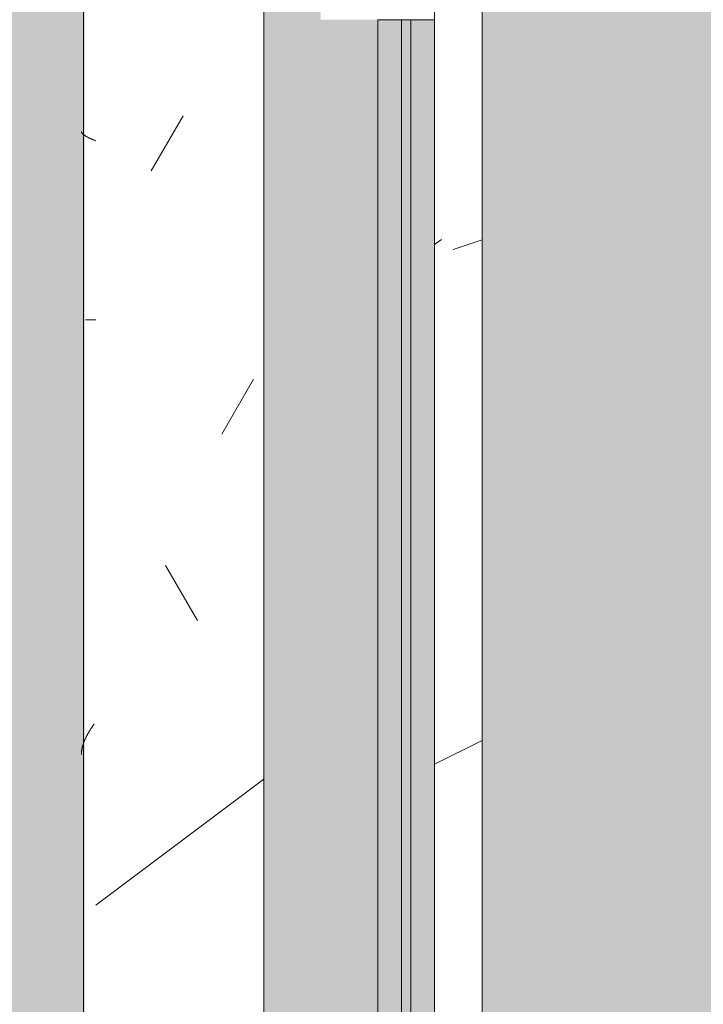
# Model space of a CAD drawing. Header units: millimetres. Extents: x 5980700 to 6194397, y -12939 to 2351883.
# Tile 14 of 124: x 6023785 to 6024145, y -3307 to -2788. Entities that reach past the tile are written whole.
import ezdxf

# ---------------------------------------------------------------- set-up
doc = ezdxf.new("R2010")
doc.units = ezdxf.units.MM
for name, color, linetype, lineweight in [('A-DOOR-FRAM', 31, 'Continuous', 18), ('A-DOOR-GLAZ', 31, 'Continuous', 9), ('A-FLOR-PATT', 8, 'Continuous', 18), ('A-GLAZ', 151, 'Continuous', 9), ('A-GLAZ-SILL', 1, 'Continuous', 9), ('A-WALL', 113, 'Continuous', 18), ('A-WALL-PATT', 111, 'Continuous', 25)]:
    doc.layers.add(name, color=color, linetype=linetype, lineweight=lineweight)

# ---------------------------------------------------------------- blocks, each defined once
blk = doc.blocks.new('FX-HRT-JANELA_CORRER-4FLS - 270x190cm-4FLS-ALU-3_0cmFolha 5-3910589-PLANTA DE CAIMENTO DE PISOS - TÉRREO')
at = {"layer": 'A-DOOR-FRAM', "lineweight": 5}
h = blk.add_hatch(color=251, dxfattribs=at)
h.paths.add_polyline_path([(49.99999999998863, -57.49999999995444), (49.99999999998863, -59.99999999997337), (639.9999999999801, -59.99999999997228), (639.9999999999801, -47.49999999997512), (49.99999999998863, -47.49999999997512)])
h.paths.add_polyline_path([(49.99999999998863, -77.49999999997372), (639.9999999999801, -77.49999999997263), (639.9999999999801, -64.99999999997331), (49.99999999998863, -64.99999999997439)])
at = {"layer": 'A-DOOR-GLAZ', "lineweight": 5}
blk.add_hatch(color=255, dxfattribs=at).paths.add_polyline_path([(49.99999999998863, -59.99999999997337), (49.99999999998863, -64.99999999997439), (639.9999999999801, -64.99999999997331), (639.9999999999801, -59.99999999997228), (446.4402470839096, -59.99999999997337)])
at = {"layer": 'A-GLAZ', "lineweight": 5}
h = blk.add_hatch(color=251, dxfattribs=at)
h.paths.add_polyline_path([(-1329.999999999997, -17.49999999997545), (-639.9999999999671, -17.49999999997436), (-640.0000000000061, -47.49999999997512), (640.0000000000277, -47.49999999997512), (640.0000000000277, -17.49999999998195), (1329.999999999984, -17.49999999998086), (1329.999999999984, 12.50000000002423), (-1329.999999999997, 12.5000000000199), (-1329.999999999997, -5.50104097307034)])
h.paths.add_polyline_path([(-1329.999999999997, -57.49999999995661), (-1329.999999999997, -77.49999999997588), (-690.0000000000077, -77.4999999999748), (-689.9999999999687, -47.49999999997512), (-1329.999999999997, -47.4999999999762)])
h.paths.add_polyline_path([(689.9999999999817, -59.99999999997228), (689.9999999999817, -77.49999999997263), (1329.999999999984, -77.49999999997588), (1329.999999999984, -47.49999999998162), (690.000000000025, -47.49999999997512), (689.9999999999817, -57.49999999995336)])
at = {"layer": 'A-DOOR-FRAM', "color": 90, "lineweight": 5}
for p, q in [((49.99999999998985, -47.49999999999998), (639.9999999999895, -47.49999999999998)), ((639.9999999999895, -77.49999999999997), (49.99999999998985, -77.49999999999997))]:
    blk.add_line(p, q, dxfattribs=at)
at = {"layer": 'A-DOOR-FRAM', "color": 250, "lineweight": 5}
for p, q in [((639.9999999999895, -77.49999999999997), (639.9999999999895, -47.49999999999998)), ((689.9999999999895, -77.49999999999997), (639.9999999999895, -77.49999999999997))]:
    blk.add_line(p, q, dxfattribs=at)
at = {"layer": 'A-DOOR-GLAZ', "color": 250, "lineweight": 5}
for p, q in [((49.99999999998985, -59.99999999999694), (639.9999999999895, -59.99999999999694)), ((639.9999999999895, -59.99999999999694), (639.9999999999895, -64.99999999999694)), ((639.9999999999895, -64.99999999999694), (49.99999999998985, -64.99999999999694))]:
    blk.add_line(p, q, dxfattribs=at)
at = {"layer": 'A-GLAZ', "color": 90, "lineweight": 5}
blk.add_line((1329.999999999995, 12.49999999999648), (-1330.000000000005, 12.49999999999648), dxfattribs=at)
blk = doc.blocks.new('FP_28-PLANTA DE CAIMENTO DE PISOS - TÉRREO')
at = {"layer": 'A-GLAZ-SILL', "color": 90, "lineweight": 5}
blk.add_line((1374.999999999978, 107.4999999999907), (-1374.999999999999, 107.4999999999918), dxfattribs=at)
at = {"layer": 'A-GLAZ-SILL', "lineweight": 5}
for p, q in [((252.9118888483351, 108.662641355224), (253.1370202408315, 108.6580518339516)), ((253.1370202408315, 108.6580518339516), (253.3621516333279, 108.6504046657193)), ((253.3621516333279, 108.6504046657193), (253.5872830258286, 108.639702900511)), ((253.5872830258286, 108.639702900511), (253.8124144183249, 108.625950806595)), ((253.8124144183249, 108.625950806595), (254.0375458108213, 108.6091538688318)), ((254.0375458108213, 108.6091538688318), (254.2626772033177, 108.5893187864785)), ((254.2626772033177, 108.5893187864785), (254.4878085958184, 108.5664534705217)), ((254.4878085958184, 108.5664534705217), (254.7129399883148, 108.5405670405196)), ((254.7129399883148, 108.5405670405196), (254.9380713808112, 108.5116698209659)), ((254.9380713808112, 108.5116698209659), (255.1632027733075, 108.4797733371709)), ((255.1632027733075, 108.4797733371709), (255.3883341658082, 108.4448903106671)), ((255.3883341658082, 108.4448903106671), (255.6134655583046, 108.4070346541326)), ((255.6134655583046, 108.4070346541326), (255.838596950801, 108.366221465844)), ((255.838596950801, 108.366221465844), (256.0637283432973, 108.3224670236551)), ((256.0637283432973, 108.3224670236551), (256.288859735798, 108.2757887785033)), ((256.288859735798, 108.2757887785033), (256.5139911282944, 108.2262053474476)), ((256.5139911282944, 108.2262053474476), (256.7391225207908, 108.1737365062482)), ((256.7391225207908, 108.1737365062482), (256.9642539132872, 108.118403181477)), ((256.9642539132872, 108.118403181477), (257.1893853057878, 108.0602274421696)), ((257.1893853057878, 108.0602274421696), (257.4145166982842, 107.999232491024)), ((257.4145166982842, 107.999232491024), (257.6396480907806, 107.9354426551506)), ((257.6396480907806, 107.9354426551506), (257.8647794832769, 107.8688833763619)), ((257.8647794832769, 107.8688833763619), (258.0899108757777, 107.799581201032)), ((258.0899108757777, 107.799581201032), (258.3150422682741, 107.7275637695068)), ((258.3150422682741, 107.7275637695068), (258.5401736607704, 107.6528598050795)), ((258.5401736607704, 107.6528598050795), (258.7653050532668, 107.5754991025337)), ((258.7653050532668, 107.5754991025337), (258.9904364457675, 107.4955125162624)), ((258.9904364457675, 107.4955125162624), (259.2155678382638, 107.4129319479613)), ((259.2155678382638, 107.4129319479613), (259.4406992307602, 107.3277903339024)), ((259.4406992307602, 107.3277903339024), (259.6658306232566, 107.2401216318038)), ((259.6658306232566, 107.2401216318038), (259.8909620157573, 107.1499608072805)), ((259.8909620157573, 107.1499608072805), (260.1160934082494, 107.0573438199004)), ((260.1160934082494, 107.0573438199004), (260.34122480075, 106.962307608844)), ((260.34122480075, 106.962307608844), (260.5663561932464, 106.8648900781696)), ((260.5663561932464, 106.8648900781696), (260.7914875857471, 106.7651300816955)), ((260.7914875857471, 106.7651300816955), (261.0166189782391, 106.6630674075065)), ((261.0166189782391, 106.6630674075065), (261.2417503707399, 106.5587427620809)), ((261.2417503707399, 106.5587427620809), (261.4668817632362, 106.4521977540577)), ((261.4668817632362, 106.4521977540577), (261.6920131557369, 106.3434748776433)), ((261.6920131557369, 106.3434748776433), (261.917144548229, 106.2326174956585)), ((261.917144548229, 106.2326174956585), (262.1422759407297, 106.119669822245)), ((262.1422759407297, 106.119669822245), (262.3674073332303, 106.0046769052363)), ((262.3674073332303, 106.0046769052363), (262.5925387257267, 105.8876846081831)), ((262.5925387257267, 105.8876846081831), (262.8176701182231, 105.7687395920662)), ((262.8176701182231, 105.7687395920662), (263.0428015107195, 105.647889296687)), ((263.0428015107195, 105.647889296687), (263.2679329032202, 105.5251819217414)), ((263.2679329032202, 105.5251819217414), (263.4930642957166, 105.4006664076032)), ((263.4930642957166, 105.4006664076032), (263.7181956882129, 105.2743924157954)), ((263.7181956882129, 105.2743924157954), (263.9433270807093, 105.1464103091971)), ((263.9433270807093, 105.1464103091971), (264.16845847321, 105.0167711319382)), ((264.16845847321, 105.0167711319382), (264.3935898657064, 104.8855265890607)), ((264.3935898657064, 104.8855265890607), (264.6187212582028, 104.7527290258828)), ((264.6187212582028, 104.7527290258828), (264.8438526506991, 104.6184314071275)), ((264.8438526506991, 104.6184314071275), (265.0689840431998, 104.482687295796)), ((265.0689840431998, 104.482687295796), (265.2941154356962, 104.3455508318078)), ((265.2941154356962, 104.3455508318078), (265.5192468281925, 104.2070767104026)), ((265.5192468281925, 104.2070767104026), (265.7443782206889, 104.0673201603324)), ((265.7443782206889, 104.0673201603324), (265.9695096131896, 103.9263369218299)), ((265.9695096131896, 103.9263369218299), (266.194641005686, 103.7841832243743)), ((266.194641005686, 103.7841832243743), (266.4197723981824, 103.6409157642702)), ((481.9410056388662, 100.991664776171), (481.9410056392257, 106.4169462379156)), ((577.3679391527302, 103.8597787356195), (577.243264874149, 103.5851015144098)), ((577.4926134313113, 104.1302466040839), (577.3679391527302, 103.8597787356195)), ((577.6172877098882, 104.3961081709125), (577.4926134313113, 104.1302466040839)), ((577.7419619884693, 104.656973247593), (577.6172877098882, 104.3961081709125)), ((577.8666362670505, 104.9124589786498), (577.7419619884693, 104.656973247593)), ((577.9913105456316, 105.1621904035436), (577.8666362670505, 104.9124589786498)), ((578.1159848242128, 105.4058010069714), (577.9913105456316, 105.1621904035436)), ((578.2406591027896, 105.6429332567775), (578.1159848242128, 105.4058010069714)), ((578.3653333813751, 105.873239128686), (578.2406591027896, 105.6429332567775)), ((578.4900076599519, 106.09638061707), (578.3653333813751, 105.873239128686)), ((578.6146819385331, 106.3120302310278), (578.4900076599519, 106.09638061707)), ((578.7393562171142, 106.5198714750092), (578.6146819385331, 106.3120302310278)), ((578.864030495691, 106.7195993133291), (578.7393562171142, 106.5198714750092)), ((578.9887047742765, 106.9109206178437), (578.864030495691, 106.7195993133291)), ((579.1133790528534, 107.0935545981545), (578.9887047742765, 106.9109206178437)), ((579.2380533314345, 107.2672332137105), (579.1133790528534, 107.0935545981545)), ((579.3627276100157, 107.4317015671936), (579.2380533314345, 107.2672332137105)), ((579.4874018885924, 107.5867182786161), (579.3627276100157, 107.4317015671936)), ((579.612076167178, 107.7320558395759), (579.4874018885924, 107.5867182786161)), ((579.7367504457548, 107.8675009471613), (579.612076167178, 107.7320558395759)), ((579.8614247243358, 107.9928548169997), (579.7367504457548, 107.8675009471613)), ((579.9860990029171, 108.107933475), (579.8614247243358, 107.9928548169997)), ((580.1107732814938, 108.2125680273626), (579.9860990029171, 108.107933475)), ((580.2354475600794, 108.3066049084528), (580.1107732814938, 108.2125680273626)), ((580.3601218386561, 108.3899061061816), (580.2354475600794, 108.3066049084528)), ((580.4847961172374, 108.4623493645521), (580.3601218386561, 108.3899061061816)), ((580.6094703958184, 108.5238283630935), (580.4847961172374, 108.4623493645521)), ((580.7341446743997, 108.5742528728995), (580.6094703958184, 108.5238283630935)), ((580.8588189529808, 108.6135488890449), (580.7341446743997, 108.5742528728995)), ((580.9834932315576, 108.641658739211), (580.8588189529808, 108.6135488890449)), ((581.1081675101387, 108.658541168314), (580.9834932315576, 108.641658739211)), ((266.4197723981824, 103.6409157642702), (266.6449037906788, 103.496591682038)), ((266.6449037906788, 103.496591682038), (266.8700351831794, 103.35126853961)), ((266.8700351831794, 103.35126853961), (267.0951665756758, 103.2050042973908)), ((267.0951665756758, 103.2050042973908), (267.3202979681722, 103.0578572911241)), ((267.3202979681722, 103.0578572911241), (267.5454293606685, 102.9098862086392)), ((267.5454293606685, 102.9098862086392), (267.7705607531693, 102.761150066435)), ((267.7705607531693, 102.761150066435), (267.9956921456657, 102.6117081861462)), ((267.9956921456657, 102.6117081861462), (268.220823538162, 102.4616201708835)), ((268.220823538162, 102.4616201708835), (268.4459549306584, 102.3109458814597)), ((268.4459549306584, 102.3109458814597), (268.6710863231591, 102.159745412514)), ((268.6710863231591, 102.159745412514), (268.8962177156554, 102.0080790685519)), ((576.245870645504, 101.2855427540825), (576.1211963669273, 100.991664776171)), ((576.3705449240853, 101.5789894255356), (576.245870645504, 101.2855427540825)), ((576.4952192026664, 101.8715741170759), (576.3705449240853, 101.5789894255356)), ((576.6198934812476, 102.1628674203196), (576.4952192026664, 101.8715741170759)), ((576.7445677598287, 102.4524418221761), (576.6198934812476, 102.1628674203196)), ((576.8692420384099, 102.7398723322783), (576.7445677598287, 102.4524418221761)), ((576.9939163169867, 103.0247371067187), (576.8692420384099, 102.7398723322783)), ((577.1185905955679, 103.3066180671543), (576.9939163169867, 103.0247371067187)), ((577.243264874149, 103.5851015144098), (577.1185905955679, 103.3066180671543))]:
    blk.add_line(p, q, dxfattribs=at)
blk = doc.blocks.new('CC_PEITORIL - PEITORIL-3910250-PLANTA DE CAIMENTO DE PISOS - TÉRREO')
at = {"layer": 'A-GLAZ-SILL', "lineweight": 5}
h = blk.add_hatch(dxfattribs=at)
h.set_pattern_fill('FP_51', color=256, style=0, pattern_type=2)
h.set_pattern_definition([(270, (3428.341, -16549.116), (101.6, -406.4), [33.528, -271.272, 33.528, -1896.872]), (270, (3428.341, -16549.116), (101.6, -406.4), [-338.328, -271.272, 33.528, -576.072, -1016]), (270, (3428.341, -16549.116), (101.6, -406.4), [-1219.2, 33.528, -271.272, 33.528, -677.672]), (270, (3428.341, -16549.116), (101.6, -406.4), [-1557.528, -169.672, 33.528, -474.472]), (29.99999999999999, (3479.141, -16701.516), (301.1527240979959, 291.1881810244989), [33.528, -271.272, 33.528, -271.272, -1625.6]), (29.99999999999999, (3479.141, -16701.516), (301.1527240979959, 291.1881810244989), [-609.6, 33.528, -576.072, 33.528, -271.272, -711.2]), (29.99999999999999, (3479.141, -16701.516), (301.1527240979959, 291.1881810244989), [-1524, 33.528, -169.672, 33.528, -474.472]), (150, (3682.341, -16752.316), (-402.7527240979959, 115.211818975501), [33.528, -271.272, 33.528, -1896.872]), (150, (3682.341, -16752.316), (-402.7527240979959, 115.211818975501), [-338.328, -271.272, 33.528, -576.072, -1016]), (150, (3682.341, -16752.316), (-402.7527240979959, 115.211818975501), [-1219.2, 33.528, -271.272, 33.528, -677.672]), (150, (3682.341, -16752.316), (-402.7527240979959, 115.211818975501), [-1557.528, -169.672, 33.528, -474.472])])
h.paths.add_polyline_path([(-1374.999999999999, 77.50000000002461), (-1350.000000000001, 77.50000000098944), (-1350.000000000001, 12.5000000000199), (1349.999999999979, 12.50000000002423), (1349.999999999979, 77.5000000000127), (1374.999999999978, 77.5000000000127), (1374.999999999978, 100.9916647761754), (-1374.999999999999, 100.991664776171)])
h = blk.add_hatch(dxfattribs=at)
h.set_pattern_fill('FP_52', color=256, style=0, pattern_type=2)
h.set_pattern_definition([(126.87, (5015.840999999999, -17184.116), (3175.008507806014, -4762.494328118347), [793.75, -7143.75]), (116.565, (4539.590999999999, -18136.616), (-1587.499067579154, 1587.501456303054), [1774.879, -1774.879]), (108.435, (3745.841, -18136.616), (-1587.502903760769, 3174.997452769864), [1004.024, -4016.092])])
h.paths.add_polyline_path([(-1374.999999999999, 77.50000000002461), (-1350.000000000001, 77.50000000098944), (-1350.000000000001, 12.5000000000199), (1349.999999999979, 12.50000000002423), (1349.999999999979, 77.5000000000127), (1374.999999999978, 77.5000000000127), (1374.999999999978, 100.9916647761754), (-1374.999999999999, 100.991664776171)])
at = {"layer": 'A-GLAZ', "color": 90, "lineweight": 5}
blk.add_blockref('FP_28-PLANTA DE CAIMENTO DE PISOS - TÉRREO', (0, 0), dxfattribs=at)
blk = doc.blocks.new('BE-PMSa-MOD-ARQ-CONEXAODOFUTURO-EX-000-R_rvt-1-PLANTA DE CAIMENTO DE PISOS - TÉRREO')
at = {"layer": 'A-FLOR-PATT', "lineweight": 5}
h = blk.add_hatch(dxfattribs=at)
h.set_pattern_fill('FP_2', color=135, style=0, pattern_type=2)
h.set_pattern_definition([(0, (0, 0), (812.8, 203.2), [33.528, -576.072, 33.528, -576.072, -3251.2]), (0, (0, 0), (812.8, 203.2), [-1219.2, 33.528, -1185.672, 33.528, -576.072, -1422.4]), (0, (0, 0), (812.8, 203.2), [-3048, 33.528, -372.872, 33.528, -982.472]), (120, (304.8, 101.6), (-582.3763620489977, 602.3054481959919), [33.52799999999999, -576.0719999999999, 33.52799999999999, -576.0719999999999, -3251.199999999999]), (120, (304.8, 101.6), (-582.3763620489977, 602.3054481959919), [-1219.2, 33.52799999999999, -1185.672, 33.52799999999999, -576.0719999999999, -1422.4]), (120, (304.8, 101.6), (-582.3763620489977, 602.3054481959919), [-3048, 33.52799999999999, -372.8719999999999, 33.52799999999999, -982.4719999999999]), (240, (406.4, 508), (-230.4236379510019, -805.5054481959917), [33.528, -576.072, 33.528, -576.072, -3251.2]), (240, (406.4, 508), (-230.4236379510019, -805.5054481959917), [-1219.2, 33.528, -1185.672, 33.528, -576.072, -1422.4]), (240, (406.4, 508), (-230.4236379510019, -805.5054481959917), [-3048, 33.528, -372.872, 33.528, -982.472])])
h.paths.add_polyline_path([(13153.13200708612, -10125.84100563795), (14705.38782324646, -10125.84100563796), (14705.38782324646, -9779.8857164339), (14699.38782324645, -9779.8857164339), (14699.38782324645, -9763.237570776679), (14681.68558745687, -9763.757413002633), (14670.96395493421, -9768.482704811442), (14665.88782324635, -9780.73757077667), (14665.88782324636, -9856.278958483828), (14670.73620676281, -9865.0681674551), (14677.45883342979, -9868.493127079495), (14678.38782324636, -9869.242380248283), (14678.38782324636, -9881.040871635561), (14674.1436913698, -9882.10035906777), (14663.09686027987, -9878.012306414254), (14654.48340806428, -9869.156476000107), (14652.0250349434, -9859.981702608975), (14651.89263271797, -9855.73757077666), (14650.88782324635, -9855.73757077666), (14651.89263271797, -9780.73757077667), (14653.73085252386, -9770.127241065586), (14655.24199762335, -9764.487570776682), (14667.13782324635, -9752.591745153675), (14683.38782324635, -9748.23757077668), (14699.38782324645, -9748.23757077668), (14699.38782324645, -9731.589425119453), (14705.38782324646, -9731.589425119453), (14705.38782324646, -9705.737570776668), (14755.38782324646, -9705.737570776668), (14755.38782324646, -9754.737570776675), (14795.38782324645, -9754.737570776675), (14796.02424042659, -9756.737570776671), (14812.38782324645, -9756.737570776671), (14811.36426821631, -9815.737570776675), (14810.34779546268, -9815.737570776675), (14811.47778338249, -9818.171971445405), (14811.43015556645, -9819.291362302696), (14811.44856252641, -9820.918341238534), (14827.38782324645, -9827.197475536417), (14827.38782324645, -10125.84100563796), (21231.38515489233, -10125.84100563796), (21231.38515489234, 5919.158994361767), (12003.88515489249, 5918.472013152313), (12003.8851548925, 5447.158205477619), (12268.88333741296, 5447.158205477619), (12268.88333741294, 4674.158994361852), (15653.88333741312, 4674.158994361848), (15653.88333741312, 5447.158205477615), (15923.88333741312, 5447.15820547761), (15923.88333741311, 4674.158994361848), (19999.38682609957, 4674.158994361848), (19999.38682609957, 5447.158205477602), (20269.38682609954, 5447.158205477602), (20269.38682609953, 4280.731645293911), (20299.38682609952, 4280.731645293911), (20298.51487451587, 1530.731645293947), (20269.38682609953, 1530.731645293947), (20269.38682609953, 1143.558994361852), (20299.38682609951, 1143.558994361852), (20298.51487451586, -1606.441005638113), (20269.38682609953, -1606.441005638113), (20269.38682609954, -2040.191005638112), (20299.38682609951, -2040.191005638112), (20298.51487451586, -4790.191005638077), (20269.38682609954, -4790.191005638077), (20269.38682609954, -5273.941005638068), (20299.38682609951, -5273.941005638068), (20298.51487451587, -8023.941005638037), (20269.38682609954, -8023.941005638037), (20269.38682609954, -9308.841005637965), (19999.38682609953, -9308.841005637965), (19999.38682609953, -8513.841794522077), (19913.38333741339, -8513.841794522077), (19913.38333741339, -8347.825683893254), (19635.38599049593, -8347.825683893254), (19635.38599049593, -8377.825683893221), (16285.38599049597, -8376.953732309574), (16285.38599049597, -8347.825683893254), (15971.88333741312, -8347.825683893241), (15971.88333741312, -8513.84179452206), (15921.38515489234, -8513.84179452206), (15921.38515489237, -9312.594001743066), (15651.38515489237, -9312.594001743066), (15651.3851548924, -8513.84179452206), (15603.38515489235, -8513.841794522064), (15603.38515489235, -8377.825683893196), (12316.88333741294, -8377.82568389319), (12316.88333741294, -8513.841794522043), (12268.88333741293, -8513.841794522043), (12268.88333741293, -9312.59400174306), (11998.88333741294, -9312.59400174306), (11998.88333741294, -8513.841794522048), (11950.88333741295, -8513.841794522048), (11950.88333741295, -8347.825683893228), (11867.63333741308, -8347.825683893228), (11867.63333741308, -8377.82568389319), (8517.633337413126, -8376.953732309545), (8517.633337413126, -8347.825683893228), (8434.383337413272, -8347.825683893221), (8434.383337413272, -8468.841794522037), (8419.38333741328, -8468.841794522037), (8419.38333741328, -8498.841794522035), (8434.383337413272, -8498.841794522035), (8434.383337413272, -8513.841794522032), (8386.383337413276, -8513.841794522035), (8386.383337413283, -9312.594001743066), (8116.383337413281, -9312.594001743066), (8116.383337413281, -9125.841005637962), (2121.38333741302, -9125.841005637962), (2121.38333741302, -9312.594001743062), (1851.383337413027, -9312.594001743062), (1851.383337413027, -9125.841005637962), (-4143.616662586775, -9125.841005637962), (-4143.616662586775, -9312.594001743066), (-4413.616662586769, -9312.594001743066), (-4413.616662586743, -8513.841794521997), (-4461.61666258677, -8513.841794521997), (-4461.61666258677, -8498.841794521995), (-4446.616662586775, -8498.841794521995), (-4446.616662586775, -8468.841794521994), (-4461.61666258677, -8468.841794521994), (-4461.61666258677, -8347.825683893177), (-4547.366662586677, -8347.825683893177), (-4547.366662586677, -8377.825683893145), (-7897.36666258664, -8376.953732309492), (-7897.36666258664, -8347.825683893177), (-7983.116662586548, -8347.825683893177), (-7983.116662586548, -8513.841794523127), (-8031.114845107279, -8513.841794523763), (-8031.114845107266, -9308.841005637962), (-8301.114845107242, -9308.841005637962), (-8301.114845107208, -8513.84179452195), (-8349.116662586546, -8513.841794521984), (-8349.116662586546, -8347.825683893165), (-8354.864845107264, -8347.825683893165), (-8354.864845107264, -8377.825683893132), (-11704.86484510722, -8376.953732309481), (-11704.86484510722, -8347.825683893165), (-11710.61666258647, -8347.825683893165), (-11710.61666258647, -8513.841794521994), (-11758.61484510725, -8513.841794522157), (-11758.61484510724, -9308.841005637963), (-12028.61484510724, -9308.841005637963), (-12028.61484510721, -8513.841794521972), (-12076.61666258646, -8513.841794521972), (-12076.61666258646, -8347.825683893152), (-12498.61666258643, -8347.825683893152), (-12498.61666258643, -8377.82568389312), (-15848.61666258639, -8376.953732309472), (-15848.61666258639, -8347.825683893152), (-16270.61666258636, -8347.82568389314), (-16270.61666258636, -8513.841794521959), (-16356.6158860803, -8513.84179452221), (-16356.61588608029, -9308.841005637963), (-16626.61588608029, -9308.841005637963), (-16626.61588608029, -7987.079408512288), (-16656.61588608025, -7987.079408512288), (-16655.74393449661, -5237.079408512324), (-16626.61588608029, -5237.079408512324), (-16626.61588608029, -4803.341005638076), (-16656.61588608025, -4803.341005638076), (-16655.7439344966, -2053.341005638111), (-16626.61588608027, -2053.341005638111), (-16626.61588608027, -1620.841794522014), (-16656.61588608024, -1620.841794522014), (-16655.74393449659, 1129.158205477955), (-16626.61588608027, 1129.158205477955), (-16626.61588608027, 1534.158205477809), (-16656.61588608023, 1534.158205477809), (-16655.74393449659, 4284.158205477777), (-16626.61588608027, 4284.158205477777), (-16626.61588608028, 5479.158994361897), (-16356.61588608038, 5479.158994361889), (-16356.61588608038, 4674.158994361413), (-12028.61666258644, 4674.158994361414), (-12028.61666258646, 5447.158205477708), (-11733.61666258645, 5446.941285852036), (-11733.61666258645, 4674.158994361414), (-8301.114845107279, 4674.158994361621), (-8301.114845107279, 5447.158205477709), (-8031.114845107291, 5447.158205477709), (-8031.114845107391, 5919.158994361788), (-17588.61484510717, 5919.158994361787), (-17588.6148451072, -10125.84100563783), (8442.166919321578, -10125.84100563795)])
h.paths.add_polyline_path([(14664.88301377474, -9780.73757077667), (14665.63226694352, -9779.779781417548), (14664.44050548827, -9775.73581322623)])
h.paths.add_polyline_path([(-16089.6590788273, -8758.10531785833), (-16115.54098333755, -8754.697900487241), (-16139.6590788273, -8744.707858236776), (-16160.36975694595, -8728.815995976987), (-16176.26161920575, -8708.105317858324), (-16186.2516614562, -8683.987222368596), (-16189.6590788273, -8658.105317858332), (-16186.2516614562, -8632.223413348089), (-16176.26161920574, -8608.105317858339), (-16160.36975694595, -8587.39463973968), (-16139.6590788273, -8571.502777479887), (-16115.54098333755, -8561.512735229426), (-16089.6590788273, -8558.105317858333), (-16063.77717431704, -8561.512735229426), (-16039.65907882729, -8571.502777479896), (-16018.94840070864, -8587.394639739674), (-16003.05653844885, -8608.105317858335), (-15993.06649619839, -8632.22341334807), (-15989.6590788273, -8658.105317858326), (-15993.06649619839, -8683.987222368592), (-16003.05653844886, -8708.10531785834), (-16018.94840070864, -8728.815995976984), (-16039.65907882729, -8744.707858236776), (-16063.77717431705, -8754.697900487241)])
h.paths.add_polyline_path([(19732.71217533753, -8754.668450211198), (19706.83027082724, -8751.260990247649), (19682.71217533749, -8741.270823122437), (19660.00862136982, -8722.781563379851), (19646.10963495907, -8704.667825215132), (19636.11959270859, -8680.54942825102), (19632.71217533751, -8648.664394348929), (19632.71217533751, -8622.782813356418), (19636.11959270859, -8596.901232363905), (19646.10963495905, -8572.783438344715), (19662.00149721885, -8552.073019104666), (19682.71217533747, -8536.181355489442), (19706.83027082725, -8526.191438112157), (19732.7121753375, -8522.784063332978), (19758.59407984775, -8526.191438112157), (19782.71217533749, -8536.181355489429), (19803.42285345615, -8552.073019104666), (19819.31471571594, -8572.783438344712), (19829.30475796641, -8596.901232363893), (19832.7121753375, -8628.39034617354), (19832.7121753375, -8654.66720021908), (19827.88084468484, -8683.987101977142), (19816.67739151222, -8708.104895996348), (19803.42285345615, -8725.378762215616), (19782.71217533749, -8741.27082312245), (19758.59407984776, -8751.260990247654)])
h.paths.add_polyline_path([(15648.38515489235, -8468.841794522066), (15650.88333741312, -8468.841794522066), (15650.88333741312, -8347.825683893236), (15648.38515489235, -8347.825683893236), (15648.38515489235, -8375.919436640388)])
h.paths.add_polyline_path([(-15957.766248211, 4689.65210732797), (-15964.016248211, 4691.326789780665), (-15966.60508297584, 4693.313272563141), (-15969.84032103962, 4698.916869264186), (-15969.84032103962, 4705.387345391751), (-15966.60508297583, 4710.990942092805), (-15961.00148627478, 4714.226180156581), (-15954.53101014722, 4714.226180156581), (-15948.92741344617, 4710.990942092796), (-15945.69217538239, 4705.387345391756), (-15945.69217538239, 4698.916869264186), (-15948.92741344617, 4693.313272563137), (-15954.53101014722, 4690.078034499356)])
h.paths.add_polyline_path([(19572.98503538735, 4699.192323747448), (19566.73503538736, 4700.867006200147), (19564.14620062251, 4702.853488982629), (19560.91096255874, 4708.45708568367), (19560.91096255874, 4714.927561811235), (19564.14620062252, 4720.531158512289), (19569.74979732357, 4723.766396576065), (19576.22027345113, 4723.766396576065), (19581.82387015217, 4720.53115851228), (19585.05910821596, 4714.927561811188), (19585.05910821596, 4708.457085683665), (19581.82387015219, 4702.853488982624), (19576.22027345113, 4699.618250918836)])
h.paths.add_polyline_path([(19732.7121753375, 4730.240264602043), (19706.83027082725, 4733.647681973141), (19682.7121753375, 4743.637724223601), (19662.00149721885, 4759.529586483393), (19646.10963495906, 4780.240264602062), (19636.11959270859, 4804.358360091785), (19632.71217533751, 4830.240264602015), (19636.11959270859, 4856.122169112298), (19646.10963495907, 4880.240264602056), (19662.00149721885, 4900.950942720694), (19682.7121753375, 4916.84280498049), (19706.83027082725, 4926.832847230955), (19732.7121753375, 4930.240264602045), (19758.59407984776, 4926.832847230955), (19782.71217533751, 4916.842804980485), (19803.42285345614, 4900.950942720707), (19819.31471571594, 4880.240264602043), (19829.30475796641, 4856.122169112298), (19832.7121753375, 4830.24026460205), (19829.30475796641, 4804.358360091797), (19819.31471571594, 4780.240264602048), (19803.42285345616, 4759.529586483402), (19782.71217533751, 4743.63772422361), (19758.59407984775, 4733.647681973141)])
h.paths.add_polyline_path([(-16089.6590788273, 4736.408178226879), (-16115.54098333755, 4739.815595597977), (-16139.6590788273, 4749.805637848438), (-16160.36975694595, 4765.697500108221), (-16176.26161920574, 4786.408178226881), (-16186.2516614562, 4810.526273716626), (-16189.6590788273, 4836.408178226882), (-16186.2516614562, 4862.29008273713), (-16176.26161920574, 4886.408178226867), (-16160.36975694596, 4907.118856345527), (-16139.6590788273, 4923.010718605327), (-16115.54098333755, 4933.000760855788), (-16089.6590788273, 4936.408178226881), (-16063.77717431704, 4933.000760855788), (-16039.6590788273, 4923.010718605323), (-16018.94840070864, 4907.118856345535), (-16003.05653844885, 4886.408178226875), (-15993.06649619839, 4862.29008273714), (-15989.6590788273, 4836.408178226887), (-15993.06649619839, 4810.526273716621), (-16003.05653844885, 4786.408178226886), (-16018.94840070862, 4765.697500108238), (-16039.6590788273, 4749.805637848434), (-16063.77717431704, 4739.815595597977)])
h = blk.add_hatch(dxfattribs=at)
h.set_pattern_fill('FP_109', color=133, style=0, pattern_type=2)
h.set_pattern_definition([(49.99999999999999, (0, 0), (182.184668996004, -15.93908553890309), [19.05, -209.55]), (355, (0, 0), (-35.24242749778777, 191.0566080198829), [15.24, -167.64]), (100.451, (15.182, -1.328), (146.9425016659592, 175.1166878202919), [16.19, -178.09]), (46.184, (0, 50.8), (271.0788941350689, -42.04327417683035), [28.575, -314.325]), (96.636, (22.59, 47.297), (237.4025071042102, 247.4272132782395), [24.285, -267.135]), (351.184, (0, 50.8), (237.404605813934, 247.4251178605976), [22.86, -251.46]), (21, (25.4, 38.1), (151.6148798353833, -102.2655185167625), [19.05, -209.55]), (326, (25.4, 38.1), (61.80235996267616, 184.1877424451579), [15.24, -167.64]), (71.45100000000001, (38.035, 29.578), (213.4170626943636, 81.92136778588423), [16.19, -178.09]), (37.50000000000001, (0, 0), (3.08832282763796, 84.55507579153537), [8.382, -157.226, 8.382, -161.798, -168.275]), (37.50000000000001, (0, 0), (3.08832282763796, 84.55507579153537), [-335.788, 8.382, -159.893]), (7.499999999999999, (0, 0), (66.81943811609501, 100.1807470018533), [8.382, -88.646, 8.382, -153.416, -64.135]), (7.499999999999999, (0, 0), (66.81943811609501, 100.1807470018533), [-258.826, 8.382, -55.753]), (327.5, (-56.642, 0), (135.5904877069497, -5.7289126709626), [8.382, -55.118, 8.382, -189.738, -262.89]), (327.5, (-56.642, 0), (135.5904877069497, -5.7289126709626), [-261.62, 8.382, -254.508]), (317.5, (-82.042, 0), (148.1288864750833, 25.42676126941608), [8.382, -74.168, 8.382, -123.19, -186.69]), (317.5, (-82.042, 0), (148.1288864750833, 25.42676126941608), [-214.122, 8.382, -178.308])])
h.paths.add_polyline_path([(-4441.627696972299, -8177.825683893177), (-4441.627696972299, -8167.82568389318), (-4451.627696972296, -8167.82568389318), (-4451.627696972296, -8177.825683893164)])
h.paths.add_polyline_path([(20075.50989163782, -8167.825683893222), (20089.3868260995, -8167.825683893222), (20089.38682609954, -5194.841794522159), (19913.38333741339, -5194.841794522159), (19913.38333741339, -4838.84179452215), (20089.38682609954, -4838.841794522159), (20089.38682609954, -2003.841794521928), (19923.3833374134, -2003.841794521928), (19923.38333741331, -1915.841005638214), (15956.88333741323, -1915.841005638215), (15956.88333741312, -2008.841794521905), (15620.88333741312, -2008.841794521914), (15620.88333741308, -1915.841005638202), (12301.88333741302, -1915.841005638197), (12301.88333741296, -2008.841794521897), (11965.88333741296, -2008.84179452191), (11965.88333741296, -1915.841005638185), (9479.379702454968, -1915.841005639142), (9479.379702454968, -1900.841005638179), (8579.379702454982, -1900.841005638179), (8579.379702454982, -2050.841005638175), (11830.88333741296, -2050.841005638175), (11830.88333741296, -2143.841794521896), (12436.88333741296, -2143.841794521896), (12436.88333741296, -2050.84100563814), (15485.88333741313, -2050.841005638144), (15485.88333741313, -2143.841794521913), (16091.88333741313, -2143.841794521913), (16091.88333741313, -2050.841005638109), (19788.3833374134, -2050.841005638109), (19788.3833374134, -2138.841794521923), (19964.38682609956, -2138.841794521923), (19964.38682609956, -4713.841794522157), (19788.3833374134, -4713.841794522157), (19788.3833374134, -5319.841794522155), (19964.38682609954, -5319.841794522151), (19964.38682609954, -8042.825683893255), (8511.785154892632, -8042.825683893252), (8511.785154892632, -4063.84179452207), (8559.379702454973, -4063.841794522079), (8559.379702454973, -3457.84179452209), (8511.785154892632, -3457.84179452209), (8511.785154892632, -2770.84100563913), (8500.374635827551, -2770.84100563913), (8500.374635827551, -2640.841005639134), (8511.785154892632, -2640.841005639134), (8511.785154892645, -2138.841794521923), (8549.379702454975, -2138.826511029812), (8549.379702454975, -1900.841005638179), (8539.379702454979, -1900.841005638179), (8539.379702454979, -1915.841005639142), (8424.379702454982, -1915.841005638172), (8424.379702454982, -2003.841794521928), (8386.785154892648, -2003.841794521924), (8386.785154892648, -3582.841794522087), (8434.379702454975, -3582.841794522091), (8434.379702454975, -3938.841794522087), (8386.78515489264, -3938.841794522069), (8386.78515489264, -8167.825683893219), (19983.39944753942, -8167.825683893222)])
h.paths.add_polyline_path([(-4451.627696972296, -8167.82568389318), (-4451.627696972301, -1915.841005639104), (-4556.62769697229, -1915.841005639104), (-4556.62769697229, -1900.841005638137), (-4566.627696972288, -1900.841005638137), (-4566.627696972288, -2740.841005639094), (-4556.627696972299, -2740.841005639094), (-4556.627696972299, -2751.841005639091), (-4536.622630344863, -2751.841005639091), (-4536.622630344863, -2640.841005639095), (-4517.622630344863, -2640.841005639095), (-4517.622630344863, -2770.841005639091), (-4556.627696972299, -2770.841005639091), (-4556.627696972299, -2780.841005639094), (-4566.627696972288, -2780.841005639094), (-4566.627696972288, -2820.841005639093), (-4576.627696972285, -2820.841005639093), (-4576.627696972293, -8042.825683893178), (-16321.61588607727, -8042.825683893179), (-16321.61588608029, -5319.841794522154), (-16145.61666258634, -5319.841794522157), (-16145.61666258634, -4713.841794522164), (-16321.61588608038, -4713.841794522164), (-16321.61588608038, -2138.841794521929), (-16145.61666258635, -2138.841794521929), (-16145.61666258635, -2050.841005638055), (-12201.61666258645, -2050.841005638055), (-12201.61666258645, -2138.841794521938), (-11585.61666258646, -2138.841794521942), (-11585.61666258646, -2050.841005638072), (-8474.116662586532, -2050.841005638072), (-8474.116662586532, -2138.841794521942), (-7858.116662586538, -2138.841794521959), (-7858.116662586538, -2050.841005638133), (-4596.627696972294, -2049.966749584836), (-4596.627696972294, -1900.841005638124), (-5496.627696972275, -1900.841005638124), (-5496.627696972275, -1915.841005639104), (-7993.116662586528, -1915.841005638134), (-7993.116662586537, -2003.841794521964), (-8339.116662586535, -2003.841794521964), (-8339.116662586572, -1915.841005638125), (-11720.6166625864, -1915.841005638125), (-11720.61666258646, -2003.841794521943), (-12066.61666258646, -2003.841794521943), (-12066.61666258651, -1915.841005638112), (-16280.61666258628, -1915.841005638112), (-16280.61666258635, -2003.84179452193), (-16446.61588608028, -2003.84179452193), (-16446.61588608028, -4838.841794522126), (-16270.61666258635, -4838.841794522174), (-16270.61666258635, -5194.841794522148), (-16446.61588608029, -5194.841794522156), (-16446.61588608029, -8167.825683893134), (-4512.987072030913, -8167.825683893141)])
h.paths.add_polyline_path([(-6183.614845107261, -327.1176804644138), (-6183.612822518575, -327.1195872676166), (-6151.433903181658, -327.1195872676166)])
h.paths.add_polyline_path([(-6183.614845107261, -1157.117680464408), (-6183.612822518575, -1157.119587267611), (-6174.673446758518, -1157.119587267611)])
h.paths.add_polyline_path([(9914.343509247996, -1770.841005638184), (10006.38515489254, -1770.841005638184), (10006.38515489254, -14.61798700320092), (9529.379702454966, -14.61798700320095), (9529.379702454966, -29.61798700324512), (9479.379702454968, -29.61798700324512), (9479.379702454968, -14.61798700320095), (8539.379702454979, -14.617987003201), (8539.379702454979, -29.61798700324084), (8489.37970245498, -28.80444696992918), (8489.37970245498, -14.617987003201), (-2271.114845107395, -14.6179870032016), (-2271.114845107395, -29.61036006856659), (-2321.114845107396, -29.61036006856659), (-2321.114845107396, -14.6179870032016), (-3061.11484510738, -14.61798700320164), (-3061.11484510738, -29.6103600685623), (-3111.114845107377, -29.61036006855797), (-3111.114845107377, -14.61798700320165), (-3280.616662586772, -14.61798700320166), (-3280.616662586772, -29.61036006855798), (-3330.616662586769, -29.61036006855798), (-3330.616662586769, -14.61798700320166), (-4070.616662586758, -14.6179870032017), (-4070.616662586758, -29.61036006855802), (-4120.616662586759, -29.61036006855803), (-4120.616662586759, -14.6179870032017), (-4506.627696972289, -14.61798700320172), (-4506.627696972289, -29.61036006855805), (-4556.62769697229, -29.61036006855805), (-4556.62769697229, -14.61798700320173), (-5496.627696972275, -14.61798700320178), (-5496.627696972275, -29.61036006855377), (-5546.627696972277, -29.61036006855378), (-5546.627696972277, -14.61798700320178), (-6183.614845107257, -14.61798700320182), (-6183.614845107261, -1770.841005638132), (-5546.627696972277, -1770.841005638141), (-5546.627696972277, -1755.841005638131), (-5496.627696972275, -1755.841005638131), (-5496.627696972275, -1770.841005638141), (-4556.62769697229, -1770.841005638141), (-4556.62769697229, -1755.841005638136), (-4506.627696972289, -1755.841005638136), (-4506.627696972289, -1770.841005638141), (-4436.616662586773, -1770.841005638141), (-4436.616662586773, -1682.841794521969), (-4120.616662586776, -1682.841794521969), (-4120.616662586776, -1770.841005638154), (-1313.614873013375, -1770.841005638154), (-1313.614873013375, -1755.841005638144), (-1243.614873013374, -1755.841005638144), (-1243.614873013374, -1770.841005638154), (-403.6148730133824, -1770.841005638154), (-403.6148730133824, -1755.841005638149), (-333.6148730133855, -1755.841005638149), (-333.6148730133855, -1770.841005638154), (748.3833374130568, -1770.841005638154), (748.3833374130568, -1755.841005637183), (818.3833374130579, -1755.841005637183), (818.3833374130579, -1770.841005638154), (1678.38333741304, -1770.841005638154), (1678.38333741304, -1620.841005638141), (-3970.61666258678, -1620.841005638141), (-3970.61666258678, -1532.841794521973), (-4586.616662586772, -1532.841794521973), (-4586.616662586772, -1620.841005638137), (-6033.61484510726, -1620.841005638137), (-6033.61484510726, -164.6179870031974), (9856.385154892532, -164.6179870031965), (9856.385154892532, -1620.841005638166), (8559.379702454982, -1620.841005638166), (8559.379702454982, -1532.841794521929), (7943.379702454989, -1532.841794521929), (7943.379702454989, -1620.841005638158), (2294.383337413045, -1620.970226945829), (2294.383337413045, -1770.841005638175), (3154.383337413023, -1770.841005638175), (3154.383337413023, -1755.841005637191), (3224.383337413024, -1755.841005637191), (3224.383337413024, -1770.841005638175), (4236.385126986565, -1770.841005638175), (4236.385126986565, -1755.841005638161), (4306.385126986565, -1755.841005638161), (4306.385126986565, -1770.841005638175), (5146.385126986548, -1770.841005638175), (5146.385126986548, -1755.841005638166), (5216.38512698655, -1755.841005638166), (5216.38512698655, -1770.841005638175), (8093.379702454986, -1770.841005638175), (8093.379702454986, -1682.841794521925), (8409.379702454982, -1682.841794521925), (8409.379702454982, -1770.841005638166), (8489.37970245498, -1770.841005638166), (8489.37970245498, -1755.841005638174), (8539.379702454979, -1755.841005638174), (8539.379702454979, -1770.841005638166), (9479.379702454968, -1770.841005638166), (9479.379702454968, -1755.841005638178), (9529.379702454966, -1755.841005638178), (9529.379702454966, -1770.841005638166), (9856.385154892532, -1770.841005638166)])
h.paths.add_polyline_path([(2264.383337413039, -1770.841005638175), (2264.383337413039, -1527.841794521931), (1708.383337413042, -1527.841794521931), (1708.383337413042, -1770.841005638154), (1718.38333741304, -1770.841005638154), (1718.38333741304, -1755.841005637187), (1788.383337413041, -1755.841005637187), (1788.383337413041, -1770.841005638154), (1833.383337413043, -1770.841005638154), (1833.383337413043, -1677.841794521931), (2139.383337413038, -1677.841794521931), (2139.383337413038, -1770.841005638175), (2184.38333741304, -1770.841005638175), (2184.38333741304, -1755.841005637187), (2254.383337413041, -1755.841005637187), (2254.383337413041, -1770.841005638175), (2259.025241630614, -1770.841005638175)])
h.paths.add_polyline_path([(16686.35582290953, -1755.841005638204), (19923.38333741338, -1755.841005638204), (19923.3833374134, -1667.841794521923), (20089.38682609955, -1667.841794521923), (20089.38682609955, 1166.15820547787), (19913.38333741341, 1166.158205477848), (19913.38333741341, 1522.158205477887), (20089.38682609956, 1522.158205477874), (20089.38682609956, 4296.158205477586), (19913.3833374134, 4296.158205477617), (19913.38333741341, 4461.658994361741), (15971.88333741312, 4461.658994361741), (15971.88333741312, 4296.158205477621), (15605.88333741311, 4296.158205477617), (15605.88333741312, 4461.658994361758), (12316.88333741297, 4461.658994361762), (12316.88333741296, 4296.158205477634), (11950.88333741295, 4296.158205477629), (11950.88333741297, 4461.658994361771), (8424.379702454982, 4461.658994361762), (8424.379702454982, 140.3820129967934), (8489.37970245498, 140.3820129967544), (8489.37970245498, 130.3820129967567), (8539.379702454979, 130.382012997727), (8539.379702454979, 115.3820129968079), (8549.379702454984, 115.3820129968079), (8549.379702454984, 955.3820129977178), (8539.379702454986, 955.3820129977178), (8539.379702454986, 966.3820129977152), (8519.374635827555, 966.382012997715), (8519.374635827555, 855.3820129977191), (8500.374635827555, 855.3820129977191), (8500.374635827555, 985.382012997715), (8539.379702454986, 985.3820129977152), (8539.379702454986, 995.3820129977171), (8549.379702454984, 995.3820129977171), (8549.379702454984, 4336.658994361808), (11825.88333741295, 4336.658994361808), (11825.88333741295, 4171.158205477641), (12441.88333741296, 4171.158205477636), (12441.88333741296, 4336.658994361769), (15480.88333741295, 4336.658994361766), (15480.88333741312, 4171.158205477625), (16096.88333741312, 4171.15820547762), (16097.48518693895, 4336.658994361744), (19788.3833374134, 4336.658994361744), (19788.38333741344, 4171.158205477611), (19964.38682609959, 4171.158205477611), (19964.38682609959, 1647.158205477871), (19788.38333741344, 1647.158205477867), (19788.38333741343, 1041.158205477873), (19964.38682609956, 1041.158205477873), (19964.38682609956, -1532.841794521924), (19788.38333741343, -1532.841794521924), (19788.38333741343, -1620.841005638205), (16091.88333741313, -1620.841005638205), (16091.88333741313, -1527.84179452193), (15485.88333741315, -1527.841794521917), (15485.88333741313, -1620.841005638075), (12436.88333741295, -1620.841005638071), (12436.88333741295, -1527.841794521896), (11830.88333741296, -1527.841794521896), (11830.88333741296, -1620.841005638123), (10286.38515489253, -1620.841005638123), (10286.38515489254, 265.3820129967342), (8579.379702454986, 265.3820129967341), (8579.379702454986, 115.3820129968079), (9479.379702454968, 115.3820129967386), (9479.379702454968, 130.3820129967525), (9509.37970245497, 130.3820129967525), (9509.37970245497, 140.3820129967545), (10161.38515489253, 140.3820129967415), (10161.38515489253, -1755.841005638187), (11965.88333741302, -1755.841005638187), (11965.88333741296, -1662.841794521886), (12301.88333741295, -1662.84179452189), (12301.88333741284, -1755.841005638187), (15620.88333741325, -1755.841005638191), (15620.88333741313, -1662.841794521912), (15956.88333741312, -1662.841794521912), (15956.88333741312, -1755.841005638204), (16417.78746090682, -1755.841005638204)])
h.paths.add_polyline_path([(-6868.469615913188, -1755.841005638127), (-6338.614845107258, -1755.841005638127), (-6338.614845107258, 140.3896399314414), (-5546.627696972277, 140.3896399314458), (-5546.627696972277, 130.3896399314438), (-5496.627696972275, 130.389639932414), (-5496.627696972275, 115.3896399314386), (-4596.627696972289, 115.3896399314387), (-4596.627696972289, 265.3896399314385), (-6463.614845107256, 265.3896399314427), (-6463.614845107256, -1620.841005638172), (-7858.116662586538, -1620.841005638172), (-7858.116662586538, -1532.841794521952), (-8474.116662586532, -1532.841794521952), (-8474.116662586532, -1620.84100563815), (-11585.61666258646, -1620.84100563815), (-11585.61666258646, -1532.841794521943), (-12201.61666258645, -1532.841794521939), (-12201.61666258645, -1620.841005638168), (-16145.61666258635, -1620.841005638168), (-16145.61666258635, -1532.841794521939), (-16321.61588608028, -1532.841794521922), (-16321.61588608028, 1041.158205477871), (-16145.61666258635, 1041.158205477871), (-16145.61666258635, 1647.158205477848), (-16321.6158860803, 1647.158205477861), (-16321.6158860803, 4171.158205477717), (-16145.61666258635, 4171.158205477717), (-16145.61666258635, 4337.158913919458), (-12201.61666258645, 4337.158913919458), (-12201.61666258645, 4171.158205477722), (-11585.61666258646, 4171.158205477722), (-11585.61666258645, 4337.158913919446), (-8474.116662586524, 4337.158913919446), (-8474.116662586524, 4171.158205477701), (-7858.116662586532, 4171.158205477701), (-7858.116662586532, 4337.158913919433), (-4576.627696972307, 4337.158913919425), (-4576.627696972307, 1035.389639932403), (-4566.627696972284, 1035.389639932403), (-4566.627696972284, 995.3896399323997), (-4556.62769697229, 995.3896399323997), (-4556.62769697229, 985.3896399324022), (-4517.622630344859, 985.3896399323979), (-4517.622630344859, 855.389639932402), (-4536.622630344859, 855.389639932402), (-4536.622630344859, 966.3896399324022), (-4556.62769697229, 966.3896399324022), (-4556.62769697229, 955.3896399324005), (-4566.627696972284, 955.3896399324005), (-4566.627696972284, 115.3896399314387), (-4556.62769697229, 115.3896399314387), (-4556.62769697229, 130.3896399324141), (-4506.627696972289, 130.3896399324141), (-4506.627696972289, 140.3896399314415), (-4451.627696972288, 140.3896399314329), (-4451.711295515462, 4461.658994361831), (-7983.116662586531, 4461.65899436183), (-7983.116662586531, 4296.158205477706), (-8349.116662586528, 4296.158205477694), (-8349.200261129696, 4461.658994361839), (-11710.61666258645, 4461.658994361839), (-11710.61666258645, 4296.158205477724), (-12076.61666258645, 4296.158205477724), (-12076.7002611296, 4461.658994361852), (-16280.61666258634, 4461.658994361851), (-16280.61666258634, 4306.158205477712), (-16446.61588608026, 4306.158205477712), (-16446.61588608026, 1512.158205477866), (-16280.61666258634, 1512.158205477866), (-16280.61666258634, 1497.158205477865), (-16270.61666258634, 1497.158205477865), (-16270.61666258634, 1166.158205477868), (-16446.61588608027, 1166.158205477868), (-16446.61588608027, -1667.841794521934), (-16280.61666258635, -1667.841794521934), (-16280.61666258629, -1755.841005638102), (-12066.61666258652, -1755.841005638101), (-12066.61666258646, -1667.841794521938), (-11720.61666258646, -1667.841794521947), (-11720.61666258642, -1755.841005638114), (-8339.116662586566, -1755.841005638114), (-8339.116662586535, -1667.841794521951), (-7993.116662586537, -1667.841794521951), (-7993.116662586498, -1755.841005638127), (-7457.340251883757, -1755.841005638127)])
h.paths.add_polyline_path([(10006.38316409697, -1157.11958726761), (10006.38515489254, -1157.117680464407), (9997.443780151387, -1157.11958726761)])
h.paths.add_polyline_path([(10006.38316409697, -327.1195872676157), (10006.38515489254, -327.1176804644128), (9997.443780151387, -327.1195872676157)])
h.paths.add_polyline_path([(7264.425647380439, 115.3820129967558), (7919.878136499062, 115.3820129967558), (7919.878136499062, 265.3820129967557), (6363.379702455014, 265.3820129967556), (6363.379702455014, 115.3820129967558)])
h.paths.add_polyline_path([(6323.379702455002, 115.3820129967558), (6333.379702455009, 115.3820129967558), (6333.379702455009, 265.3820129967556), (2116.385126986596, 265.3820129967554), (2116.385126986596, 1037.158205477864), (2296.38333741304, 1037.158205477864), (2296.38333741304, 1651.158205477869), (2116.385126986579, 1651.158205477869), (2116.385126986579, 2814.158994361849), (1966.385126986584, 2814.158994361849), (1966.385126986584, 2804.158994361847), (1981.385126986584, 2804.158994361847), (1981.385126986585, 1516.158205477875), (2161.383337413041, 1516.158205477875), (2161.383337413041, 1172.158205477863), (1981.385126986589, 1172.158205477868), (1981.385126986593, 130.382012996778), (6323.379702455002, 130.3820129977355)])
h.paths.add_polyline_path([(7949.878136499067, 115.3820129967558), (7963.379702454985, 115.3820129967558), (7963.379702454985, 130.3820129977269), (8078.379702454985, 130.3820129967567), (8078.379702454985, 296.3913006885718), (8254.379702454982, 296.4037829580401), (8254.379702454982, 1172.158205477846), (8076.38333741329, 1172.158205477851), (8076.38333741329, 1516.158205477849), (8254.379702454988, 1516.158205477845), (8254.379702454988, 4306.158205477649), (8078.383337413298, 4306.158205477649), (8078.383337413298, 4471.658994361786), (7658.883337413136, 4471.658994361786), (7658.883337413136, 4476.658994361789), (7618.883337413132, 4476.658994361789), (7618.883337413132, 4486.658994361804), (2618.883337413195, 4486.658994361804), (2618.883337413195, 4476.658994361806), (2578.8833374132, 4476.658994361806), (2578.8833374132, 4471.658994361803), (2159.383337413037, 4471.658994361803), (2159.383337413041, 4306.158205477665), (1981.385126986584, 4306.158205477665), (1981.385126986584, 3744.158994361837), (1966.385126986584, 3744.158994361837), (1966.385126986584, 2844.158994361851), (2116.385126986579, 2844.158994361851), (2116.385126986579, 4171.158205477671), (2294.38333741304, 4171.158205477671), (2294.38333741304, 4336.658994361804), (7943.383337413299, 4336.658994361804), (7943.383337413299, 4171.158205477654), (8119.379702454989, 4171.158205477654), (8119.379702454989, 1651.158205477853), (7941.383337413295, 1651.158205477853), (7941.383337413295, 1037.158205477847), (8119.379702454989, 1037.158205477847), (8119.379702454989, 431.3942088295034), (7949.878136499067, 431.3817265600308), (7949.878136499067, 130.3820129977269)])
h.paths.add_polyline_path([(1686.385126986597, 115.3820129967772), (1836.385126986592, 115.3820129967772), (1836.385126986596, 2754.15899436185), (1821.385126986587, 2754.15899436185), (1821.385126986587, 2804.158994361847), (1836.385126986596, 2804.158994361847), (1836.385126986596, 3744.158994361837), (1821.385126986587, 3744.158994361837), (1821.385126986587, 3794.158994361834), (1836.385126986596, 3794.158994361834), (1836.385126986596, 3907.158994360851), (1774.885126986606, 3907.158994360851), (1774.885126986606, 3919.658994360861), (1049.885126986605, 3919.658994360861), (1049.885126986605, 3954.658994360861), (1769.885126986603, 3954.658994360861), (1769.885126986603, 3961.658994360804), (386.3851269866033, 3961.658994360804), (386.3851269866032, 4486.658994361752), (-333.6148451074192, 4486.658994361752), (-333.6148451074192, 4407.158913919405), (-318.6148451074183, 4407.158913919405), (-318.6148451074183, 4357.158913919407), (-333.6148451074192, 4357.158913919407), (-333.6148451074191, 3617.158913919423), (-318.6148451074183, 3617.158913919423), (-318.6148451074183, 3567.158913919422), (-333.6148451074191, 3567.158913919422), (-333.6148451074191, 3238.903506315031), (-183.6148451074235, 3238.903506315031), (-183.6148451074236, 4337.158913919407), (236.3851269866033, 4337.158913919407), (236.3851269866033, 3811.658994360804), (1686.385126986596, 3811.658994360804), (1686.385126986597, 265.3820129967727), (444.3857207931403, 265.3820129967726), (444.3857207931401, 2287.15820547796), (81.29247742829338, 2287.15820547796), (81.2924774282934, 2137.15820547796), (294.3857207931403, 2137.15820547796), (294.3857207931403, 1698.268829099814), (304.3857207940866, 1698.268829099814), (304.3857207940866, 1648.268829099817), (294.3857207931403, 1648.268829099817), (295.5425980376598, 308.2688290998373), (304.385720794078, 308.2688290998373), (304.385720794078, 258.2688290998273), (294.3857207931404, 258.2688290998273), (294.3857207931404, 115.3820129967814), (1680.297920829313, 115.3820129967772)])
h.paths.add_polyline_path([(-2016.707522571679, 1971.140541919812), (-1743.707740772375, 1971.14801826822), (-1743.707740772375, 2121.140541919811), (-1993.707304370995, 2121.140541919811), (-1993.707304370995, 1971.148018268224), (-2018.707522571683, 1971.148018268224), (-2018.707522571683, 2121.140541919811), (-2422.616662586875, 2121.140541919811), (-2422.616662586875, 2245.558205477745), (-3006.114845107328, 2245.558205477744), (-3006.114845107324, 3007.158913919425), (-2018.707522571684, 3007.158913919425), (-2018.707522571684, 3238.903506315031), (-3156.114845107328, 3238.903506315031), (-3156.114845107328, 1971.140541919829), (-2784.616662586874, 1971.14054191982), (-2784.616662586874, 2095.558205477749), (-2572.616662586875, 2095.558205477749), (-2572.616662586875, 1971.140541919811), (-2018.707522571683, 1971.140541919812)])
h.paths.add_polyline_path([(-1993.707304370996, 3007.158913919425), (-1743.707740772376, 3007.158913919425), (-1743.707740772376, 3238.903506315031), (-1993.707304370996, 3238.903506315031), (-1993.707304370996, 3094.949362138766)])
h.paths.add_polyline_path([(1801.885126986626, 3919.658994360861), (1836.385126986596, 3919.658994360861), (1836.385126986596, 3961.658994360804), (1801.885126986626, 3961.658994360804), (1801.885126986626, 3927.158994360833)])
at = {"layer": 'A-WALL-PATT', "lineweight": 5}
h = blk.add_hatch(dxfattribs=at)
h.set_pattern_fill('FP_129', color=71, style=0, pattern_type=2)
h.set_pattern_definition([(216.87, (166.6, 416.5), (1249.498511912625, 833.0022321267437), [208.25, -1874.25]), (206.565, (416.5, 291.55), (-416.4997849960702, -416.4999353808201), [465.661, -465.661]), (198.435, (416.5, 83.3), (-832.9995359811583, -416.5008561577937), [263.4179999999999, -1053.671])])
h.paths.add_polyline_path([(-16446.61588608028, -4863.841794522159), (-16446.61588608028, -1988.841794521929), (-16471.61588608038, -1988.841794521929), (-16471.61588608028, -4863.841794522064)])
at = {"layer": 'A-WALL', "color": 90, "lineweight": 5}
blk.add_line((-16446.61588608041, -4863.841794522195), (-16446.6158860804, -1988.841794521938), dxfattribs=at)
at = {"layer": 'A-GLAZ', "color": 250, "lineweight": 5, "rotation": 89.99999999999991}
for name in ['CC_PEITORIL - PEITORIL-3910250-PLANTA DE CAIMENTO DE PISOS - TÉRREO', 'FX-HRT-JANELA_CORRER-4FLS - 270x190cm-4FLS-ALU-3_0cmFolha 5-3910589-PLANTA DE CAIMENTO DE PISOS - TÉRREO']:
    blk.add_blockref(name, (-16549.1158860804, -3428.341005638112), dxfattribs=at)

msp = doc.modelspace()

# ---------------------------------------------------------------- block references
at = {"lineweight": 5}
msp.add_blockref('BE-PMSa-MOD-ARQ-CONEXAODOFUTURO-EX-000-R_rvt-1-PLANTA DE CAIMENTO DE PISOS - TÉRREO', (6040474.816446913, 0), dxfattribs=at)

doc.saveas('drawing.dxf')
